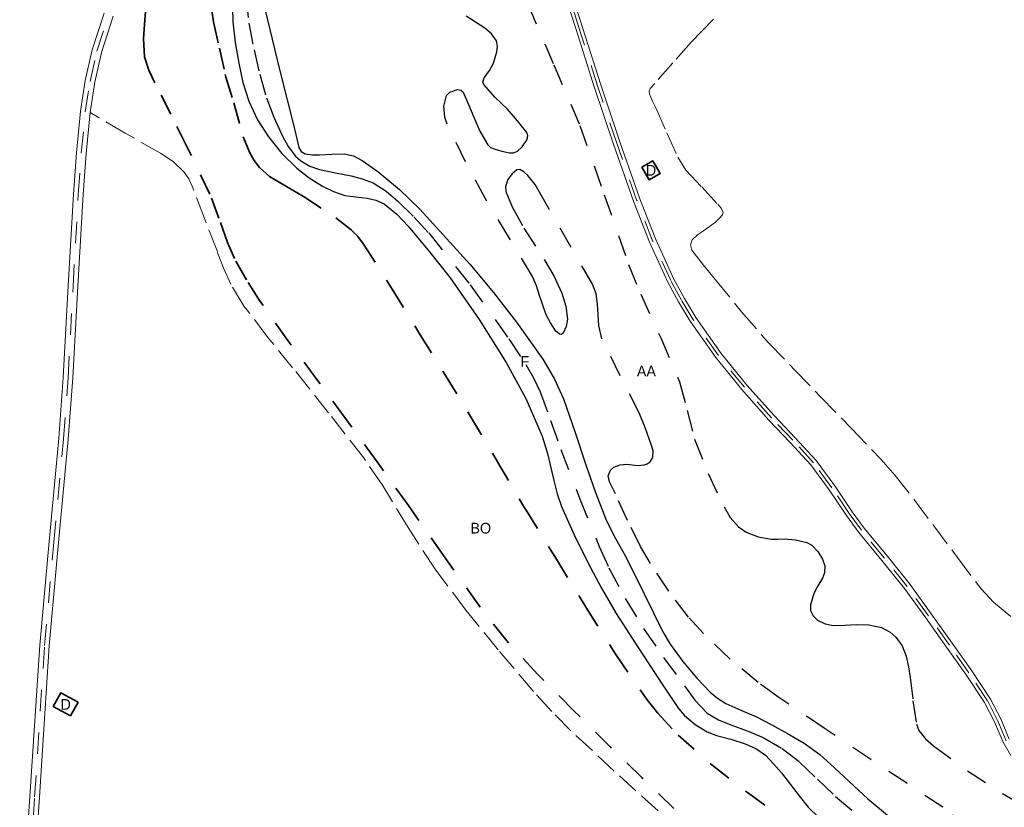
# Model space of a CAD drawing. Header units: metres. Extents: x 397317 to 400830, y 4588008 to 4590370.
# Tile 46 of 88: x 399270 to 399500, y 4588261 to 4588445. Entities that reach past the tile are written whole.
import ezdxf
from ezdxf.enums import TextEntityAlignment as Align

# ---------------------------------------------------------------- set-up
doc = ezdxf.new("R2010")
doc.units = ezdxf.units.M
doc.header["$MEASUREMENT"] = 0
doc.linetypes.add('bt5mv20_nopinta', pattern=[10, 5, -5])
doc.linetypes.add('bt5mv20_tlin1', pattern=[7, 5.25, -1.75])
for name, color, linetype, lineweight in [('ARB01_CN', 7, 'Continuous', 15), ('ARB01_LN', 7, 'Continuous', 15), ('COB01_CN', 7, 'Continuous', 15), ('COB01_LN', 7, 'Continuous', 15), ('EDI01_CN', 7, 'Continuous', 15), ('EDI01_LN', 7, 'Continuous', 15), ('FLU06_LN', 7, 'Continuous', 15), ('MAI01_CN', 7, 'Continuous', 15), ('MAI01_LN', 7, 'Continuous', 15), ('PAR01_LN', 7, 'Continuous', 15), ('VIA16_LN', 7, 'Continuous', 15), ('VIA19_LN', 7, 'Continuous', 15)]:
    doc.layers.add(name, color=color, linetype=linetype, lineweight=lineweight)
doc.styles.add('034', font='txt')

msp = doc.modelspace()

# ---------------------------------------------------------------- linework, layer by layer
at = {"layer": 'ARB01_LN', "color": 3, "linetype": 'bt5mv20_nopinta', "lineweight": 25}
for points in [[(399388.37, 4588448.35, 121.52), (399394.45, 4588434.2, 121.52), (399400.51, 4588420.06, 121.51), (399406.23, 4588403.84, 121.39), (399411.88, 4588387.59, 121.26), (399414.72, 4588380.68, 121.25), (399419.39, 4588370.47, 121.27), (399423.77, 4588360.16, 121.23), (399425.61, 4588353.52, 121.16), (399427.32, 4588346.82, 121.08), (399430.47, 4588338.81, 120.97), (399434.2, 4588331, 120.9), (399435.61, 4588328.52, 120.9), (399437.59, 4588326.33, 120.9), (399439.36, 4588325.11, 120.9), (399442.2, 4588323.97, 120.9), (399445.18, 4588323.46, 120.9), (399446.72, 4588323.47, 120.9), (399448.27, 4588323.51, 120.9), (399450.91, 4588323.31, 120.88), (399453.53, 4588322.67, 120.84), (399454.71, 4588322.02, 120.82), (399456.09, 4588320.59, 120.78), (399457.19, 4588318.81, 120.73), (399457.72, 4588317.19, 120.69), (399457.68, 4588315.6, 120.64), (399457.22, 4588314.37, 120.6), (399456.11, 4588312.58, 120.53)], [(399378.29, 4588442.76, 120.87), (399376.14, 4588444.18, 120.87), (399373.98, 4588445.58, 120.87)], [(399425.92, 4588305.2, 120.25), (399421.28, 4588311.3, 120.25), (399417.02, 4588317.76, 120.25), (399414.71, 4588321.73, 120.25), (399411.66, 4588327.84, 120.25), (399408.81, 4588334.03, 120.25), (399407.41, 4588336.82, 120.25), (399407.13, 4588338.24, 120.25), (399407.64, 4588339.57, 120.25), (399408.48, 4588340.29, 120.27), (399409.96, 4588340.82, 120.32), (399411.52, 4588340.98, 120.38), (399412.75, 4588340.84, 120.41), (399413.98, 4588340.68, 120.43), (399415.5, 4588340.77, 120.43), (399416.24, 4588341.01, 120.43), (399416.95, 4588341.53, 120.43), (399417.55, 4588342.49, 120.43), (399417.61, 4588344.05, 120.43), (399417.18, 4588345.56, 120.43), (399415.88, 4588349.28, 120.43), (399414.39, 4588352.96, 120.43), (399409.96, 4588361.6, 120.5), (399405.65, 4588370.24, 120.65), (399404.91, 4588373.37, 120.74), (399404.67, 4588378.34, 120.92), (399404.34, 4588380.74, 120.99), (399403.49, 4588382.97, 121.03), (399398.42, 4588391.74, 121.06), (399393.34, 4588400.49, 121.07), (399391.72, 4588403.37, 121.07), (399390.06, 4588406.26, 121.07), (399388.4, 4588408.41, 121.07), (399387.43, 4588409.26, 121.07), (399386.49, 4588409.8, 121.07), (399385.79, 4588409.73, 121.06), (399384.69, 4588408.78, 121.03), (399383.69, 4588407.43, 121), (399383.14, 4588405.84, 120.97), (399383.24, 4588404.62, 120.94), (399384.68, 4588401.09, 120.86), (399387.45, 4588396.05, 120.76), (399392.21, 4588388.73, 120.64), (399394.44, 4588384.93, 120.58), (399396.33, 4588380.89, 120.51), (399397.26, 4588377.86, 120.38), (399397.59, 4588374.8, 120.26), (399397.32, 4588373.12, 120.29), (399396.63, 4588371.59, 120.33), (399396.21, 4588371.25, 120.33), (399395.77, 4588371.31, 120.33), (399394.93, 4588372.02, 120.33), (399393.66, 4588373.93, 120.33), (399392.67, 4588375.84, 120.33), (399391.11, 4588380.39, 120.34), (399390.41, 4588382.64, 120.35), (399389.45, 4588384.78, 120.36), (399384, 4588393.83, 120.4), (399378.51, 4588402.9, 120.45), (399373.84, 4588411.57, 120.67), (399369.5, 4588420.36, 120.88), (399368.94, 4588421.96, 120.88), (399368.77, 4588424.56, 120.89), (399369.39, 4588427.07, 120.89), (399370.14, 4588427.87, 120.89), (399371.93, 4588428.44, 120.89), (399372.74, 4588428.32, 120.89), (399373.26, 4588427.86, 120.89), (399374.5, 4588424.95, 120.89), (399375.74, 4588422.02, 120.89), (399377.18, 4588418.74, 120.88), (399379, 4588415.53, 120.87), (399379.67, 4588414.92, 120.87), (399380.93, 4588414.41, 120.87), (399382.26, 4588414.09, 120.87), (399384.1, 4588413.65, 120.87), (399385.03, 4588413.68, 120.87), (399385.94, 4588414.07, 120.87), (399387.06, 4588415.04, 120.87), (399388.22, 4588416.8, 120.87), (399388.36, 4588417.67, 120.87), (399388.09, 4588418.45, 120.87), (399385.94, 4588421.17, 120.87), (399383.58, 4588423.85, 120.87), (399380.69, 4588426.68, 120.87), (399378.08, 4588429.6, 120.87), (399377.88, 4588430.16, 120.87), (399378.17, 4588431.21, 120.87), (399379.37, 4588432.9, 120.87), (399380.35, 4588434.62, 120.87), (399381.1, 4588437.24, 120.87), (399381.26, 4588438.56, 120.87), (399381.02, 4588439.81, 120.87), (399379.87, 4588441.44, 120.87), (399378.29, 4588442.76, 120.87)], [(399456.11, 4588312.58, 120.53), (399455.17, 4588310.77, 120.47), (399454.42, 4588308.14, 120.43), (399454.42, 4588306.78, 120.41), (399455.01, 4588305.53, 120.39), (399456.03, 4588304.55, 120.35), (399457.79, 4588303.65, 120.26), (399459.7, 4588303.31, 120.21), (399462.38, 4588303.38, 120.19), (399465.06, 4588303.5, 120.18), (399468.01, 4588303.42, 120.16), (399470.95, 4588302.84, 120.13), (399472.99, 4588301.74, 120.1), (399474.29, 4588300.6, 120.07), (399475.82, 4588298.5, 120.03), (399476.74, 4588296.13, 119.99), (399477.25, 4588293.63, 119.95), (399477.66, 4588291.12, 119.92), (399478.32, 4588285.68, 119.91), (399479.15, 4588280.25, 119.92), (399479.72, 4588278.75, 119.92), (399481.22, 4588276.81, 119.93), (399483.11, 4588275.16, 119.93), (399491.04, 4588269.36, 120.15), (399499.24, 4588264.09, 120.3), (399509.28, 4588258.22, 120.14)], [(399491.42, 4588255.86, 119.66), (399485.29, 4588260.85, 119.77), (399476.87, 4588266.43, 119.73), (399468.45, 4588272.01, 119.69), (399457.6, 4588279.29, 119.68), (399446.79, 4588286.64, 119.74), (399442.18, 4588289.99, 119.84), (399435.62, 4588295.46, 120.1), (399429.39, 4588301.4, 120.25), (399425.92, 4588305.2, 120.25)]]:
    msp.add_polyline3d(points, dxfattribs=at)
at = {"layer": 'COB01_LN', "color": 92, "linetype": 'bt5mv20_nopinta', "lineweight": 35}
for points in [[(399376.88, 4588308, 122.26), (399368.66, 4588319.65, 122.05), (399360.46, 4588331.3, 121.82), (399353.14, 4588341.48, 121.78), (399345.8, 4588351.65, 121.87), (399339.07, 4588360.76, 122.09), (399332.31, 4588369.84, 122.3), (399325.72, 4588379.2, 122.45), (399322.66, 4588384.04, 122.53), (399319.83, 4588389.03, 122.61), (399318.18, 4588392.69, 122.67), (399316.22, 4588398.38, 122.76), (399314.11, 4588404, 122.89), (399309.63, 4588413.31, 123.2), (399308.65, 4588415.32, 123.27), (399304.95, 4588422.66, 123.46), (399301.26, 4588430, 123.64), (399299.83, 4588432.97, 123.67), (399298.85, 4588436.11, 123.64), (399298.59, 4588440.39, 123.6), (399298.88, 4588444.67, 123.52), (399299.65, 4588453.29, 123.29)], [(399314.57, 4588446.93, 120.73), (399314.92, 4588444.23, 120.8), (399316.31, 4588438.08, 121.07)], [(399316.31, 4588438.08, 121.07), (399317.7, 4588431.93, 121.34), (399317.85, 4588431.36, 121.32), (399319.72, 4588425.33, 121.07), (399321.88, 4588417.43, 120.61), (399323.39, 4588413.67, 120.36), (399324.41, 4588411.89, 120.26), (399325.68, 4588410.22, 120.18), (399328.02, 4588408.13, 120.09), (399332, 4588405.82, 119.99), (399335.95, 4588403.48, 119.93), (399343.53, 4588398.47, 119.87), (399347.08, 4588395.72, 119.85), (399348.63, 4588394.14, 119.84), (399349.99, 4588392.37, 119.84), (399356.7, 4588381.82, 119.93), (399363.23, 4588371.2, 120.01), (399369.12, 4588361.66, 119.83), (399375, 4588352.12, 119.61), (399381.31, 4588341.47, 119.63), (399387.57, 4588330.79, 119.62), (399387.98, 4588330.23, 119.61), (399395.03, 4588318.78, 119.86), (399402.07, 4588307.33, 120.1), (399408.9, 4588296.51, 120.08), (399416.2, 4588285.94, 119.83), (399418.69, 4588282.79, 119.75), (399423.46, 4588277.69, 119.62), (399431.35, 4588270.74, 119.42), (399439.65, 4588264.25, 119.21), (399450.14, 4588256.65, 118.95)], [(399422.44, 4588260.54, 121.09), (399415.05, 4588267.69, 121.39), (399407.7, 4588274.89, 121.67), (399399.14, 4588283.36, 121.92), (399390.64, 4588291.91, 122.11), (399383.45, 4588299.69, 122.23), (399376.88, 4588308, 122.26)]]:
    msp.add_polyline3d(points, dxfattribs=at)
at = {"layer": 'EDI01_LN', "color": 1, "linetype": 'Continuous', "lineweight": 35}
for points in [[(399414.98, 4588410.3, 123.22), (399416.72, 4588407.36, 123.2), (399419.29, 4588408.88, 123.2), (399417.55, 4588411.82, 123.22), (399414.98, 4588410.3, 123.22)], [(399281.53, 4588282.16, 124.75), (399277.52, 4588284.38, 124.75), (399279.3, 4588287.59, 124.75), (399283.31, 4588285.37, 124.75), (399281.53, 4588282.16, 124.75)]]:
    msp.add_polyline3d(points, dxfattribs=at)
at = {"layer": 'FLU06_LN', "color": 202, "linetype": 'bt5mv20_nopinta', "lineweight": 25}
msp.add_polyline3d([(399322.56, 4588450.23, 117.01), (399323.19, 4588443.97, 116.91), (399324.4, 4588437.72, 116.81), (399325.73, 4588432.06, 116.7), (399327.32, 4588426.48, 116.63), (399329.05, 4588421.96, 116.63), (399331.09, 4588417.55, 116.63), (399332.38, 4588415.13, 116.63), (399334.09, 4588412.92, 116.63), (399335.35, 4588411.82, 116.63), (399337.44, 4588410.58, 116.63), (399339.73, 4588409.77, 116.63), (399343.41, 4588409, 116.63), (399347.09, 4588408.26, 116.63), (399349.7, 4588407.6, 116.61), (399352.25, 4588406.68, 116.58), (399355.29, 4588404.75, 116.58), (399357.98, 4588402.36, 116.58), (399361.71, 4588398.75, 116.57), (399365.21, 4588394.95, 116.56), (399374.88, 4588382.84, 116.34), (399383.92, 4588370.25, 116.09), (399387.92, 4588364.23, 116.07), (399389.71, 4588361.12, 116.07), (399391.23, 4588357.86, 116.05), (399393.68, 4588351.15, 115.95), (399396.06, 4588344.42, 115.87), (399400.45, 4588333.04, 115.87), (399405.05, 4588321.73, 115.87), (399407.31, 4588316.78, 115.87), (399411.13, 4588309.57, 115.87), (399415.39, 4588302.59, 115.87), (399420.05, 4588295.83, 115.87), (399424.93, 4588289.22, 115.87), (399427.38, 4588285.84, 115.87), (399430.25, 4588282.78, 115.87), (399432.92, 4588281.23, 115.87), (399435.78, 4588280.08, 115.87), (399439.57, 4588278.67, 115.87), (399443.33, 4588277.17, 115.87), (399447.77, 4588274.58, 115.87), (399451.82, 4588271.4, 115.87), (399456.02, 4588267.37, 115.85), (399460.23, 4588263.39, 115.82), (399470.46, 4588254.68, 115.78)], dxfattribs=at)
at = {"layer": 'MAI01_LN', "color": 150, "linetype": 'Continuous', "lineweight": 25}
for points in [[(399319.38, 4588447.46, 117.16), (399319.43, 4588444.25, 117.12), (399319.97, 4588439.42, 117.01), (399320.83, 4588434.59, 116.93), (399321.83, 4588430.1, 116.91), (399323.22, 4588425.7, 116.9), (399325.23, 4588421.4, 116.9), (399327.81, 4588417.38, 116.9), (399330.9, 4588413.54, 116.87), (399334.41, 4588410.09, 116.84), (399337.3, 4588407.85, 116.82), (399340.41, 4588405.92, 116.8), (399342.94, 4588404.65, 116.79), (399345.58, 4588403.72, 116.79), (399348.22, 4588403.38, 116.79), (399350.87, 4588403.11, 116.79), (399352.89, 4588402.61, 116.77), (399354.79, 4588401.74, 116.75), (399357.8, 4588399.31, 116.75), (399360.39, 4588396.52, 116.75), (399365.42, 4588390.57, 116.75), (399370.2, 4588384.44, 116.75), (399376.98, 4588374.72, 116.73), (399383.31, 4588364.69, 116.67), (399387.87, 4588356.26, 116.46), (399391.71, 4588347.49, 116.27), (399392.99, 4588343.42, 116.27), (399394.4, 4588337.16, 116.26), (399395.2, 4588334.06, 116.26), (399396.26, 4588331.05, 116.26), (399399.19, 4588324.46, 116.26), (399402.41, 4588318.01, 116.26), (399405.6, 4588311.98, 116.26), (399409, 4588306.09, 116.26), (399412.78, 4588300.2, 116.26), (399416.6, 4588294.35, 116.26), (399420.05, 4588289.12, 116.26), (399423.58, 4588283.93, 116.26), (399424.96, 4588282.26, 116.26), (399427.45, 4588280.16, 116.26), (399430.29, 4588278.48, 116.26), (399432.45, 4588277.62, 116.26), (399435.81, 4588276.73, 116.26), (399439.11, 4588275.66, 116.26), (399441.62, 4588274.54, 116.26), (399443.87, 4588273.01, 116.26), (399445.77, 4588270.99, 116.26), (399447.58, 4588268.9, 116.26), (399451.74, 4588263.48, 116.26), (399453.88, 4588260.83, 116.26), (399456.3, 4588258.45, 116.26)], [(399326.95, 4588447.32, 117.08), (399330.38, 4588433.15, 116.97), (399333.93, 4588419, 116.88), (399334.4, 4588416.94, 116.88), (399334.88, 4588414.88, 116.88), (399335.43, 4588413.95, 116.88), (399336.38, 4588413.42, 116.87), (399338.04, 4588413.23, 116.85), (399339.7, 4588413.22, 116.83), (399342.59, 4588413.37, 116.79), (399345.47, 4588413.43, 116.76), (399347.63, 4588412.94, 116.76), (399349.65, 4588411.88, 116.76), (399353.34, 4588409.28, 116.74), (399358.4, 4588405.12, 116.7), (399363.1, 4588400.53, 116.65), (399374.82, 4588387.66, 116.37), (399380.37, 4588381.02, 116.23), (399385.72, 4588374.12, 116.14), (399391.88, 4588365.49, 116.09), (399394.55, 4588360.97, 116.07), (399396.72, 4588356.19, 116.05), (399399.31, 4588348.63, 116.01), (399401.83, 4588341.05, 115.98), (399404.16, 4588334.34, 115.97), (399406.73, 4588327.71, 115.97), (399408.87, 4588323.57, 115.97), (399411.15, 4588319.5, 115.97), (399415.52, 4588310.65, 115.97), (399419.93, 4588301.8, 115.97), (399421.63, 4588298.91, 115.97), (399424.59, 4588294.85, 115.97), (399427.86, 4588290.96, 115.97), (399430.98, 4588287.71, 115.97), (399432.7, 4588286.3, 115.97), (399434.58, 4588285.1, 115.97), (399438.1, 4588283.53, 115.97), (399441.63, 4588282.01, 115.97), (399445.35, 4588280.06, 115.97), (399449.03, 4588278.03, 115.97), (399452.91, 4588275.78, 115.97), (399456.55, 4588273.19, 115.97), (399460.03, 4588270.03, 115.97), (399463.45, 4588266.83, 115.97), (399467.81, 4588262.79, 115.97), (399472.38, 4588259, 115.97)]]:
    msp.add_polyline3d(points, dxfattribs=at)
at = {"layer": 'PAR01_LN', "color": 3, "linetype": 'bt5mv20_tlin1', "lineweight": 15}
for points in [[(399431.7, 4588444.85, 121.44), (399429.09, 4588442.18, 121.51), (399426.52, 4588439.5, 121.54), (399422.27, 4588434.69, 121.54), (399418.02, 4588429.88, 121.53), (399416.92, 4588428.71, 121.51), (399416.7, 4588428.08, 121.51), (399416.79, 4588427.4, 121.5), (399417.51, 4588425.7, 121.5), (399418.3, 4588424, 121.5), (399420.83, 4588418.32, 121.43), (399423.38, 4588412.66, 121.37), (399425.26, 4588409.65, 121.4), (399428.97, 4588405.72, 121.51), (399432.73, 4588401.67, 121.58), (399433.5, 4588400.71, 121.58), (399433.97, 4588399.75, 121.58), (399433.83, 4588399.16, 121.58), (399433.07, 4588398.3, 121.58), (399432.16, 4588397.46, 121.58), (399429.38, 4588395.42, 121.55), (399427.97, 4588394.5, 121.53), (399426.75, 4588393.35, 121.52), (399426.32, 4588392.15, 121.52), (399426.65, 4588390.94, 121.52), (399429.4, 4588387.46, 121.46), (399432.22, 4588384.02, 121.39), (399438.3, 4588376.52, 121.39), (399444.63, 4588369.24, 121.39), (399450.64, 4588363.02, 121.32), (399456.67, 4588356.8, 121.2), (399463.81, 4588349.42, 120.95), (399470.93, 4588342.03, 120.7), (399474.2, 4588338.34, 120.61), (399478.74, 4588332.49, 120.51), (399483.19, 4588326.56, 120.44), (399488.71, 4588319.19, 120.47), (399494.24, 4588311.83, 120.47), (399497.16, 4588308.75, 120.39), (399502.1, 4588304.64, 120.22)], [(399418.8, 4588259.97, 121.03), (399408.56, 4588269.29, 121.19), (399398.42, 4588278.72, 121.35), (399393.94, 4588283.21, 121.39), (399389.67, 4588287.9, 121.39), (399381.45, 4588297.59, 121.41), (399373.9, 4588306.87, 121.49), (399366.7, 4588316.41, 121.58), (399360.4, 4588326.15, 121.65), (399354.38, 4588336.07, 121.72), (399350.02, 4588342.44, 121.76), (399341.77, 4588352.98, 121.75), (399333.43, 4588363.47, 121.75), (399327.67, 4588370.56, 121.89), (399322.13, 4588377.81, 122.07), (399318.97, 4588383.02, 122.17), (399317.34, 4588386.56, 122.21), (399315.99, 4588390.19, 122.25), (399315.77, 4588390.81, 122.26), (399312.85, 4588398.34, 122.15), (399309.94, 4588405.86, 122.07), (399309.16, 4588407.57, 122.07), (399308.09, 4588409.14, 122.07), (399305.48, 4588411.61, 122.07), (399302.53, 4588413.56, 122.07), (399294.32, 4588418.3, 122.07), (399286.11, 4588423.05, 122.07)]]:
    msp.add_polyline3d(points, dxfattribs=at)
at = {"layer": 'VIA16_LN', "color": 42, "linetype": 'bt5mv20_nopinta', "lineweight": 15}
for points in [[(399500.11, 4588276.39, 119.36), (399498.1, 4588281.13, 119.6), (399495.76, 4588285.69, 119.79), (399491.38, 4588292.25, 119.83), (399486.85, 4588298.7, 119.86), (399481.95, 4588305.58, 120.11), (399476.99, 4588312.41, 120.41), (399471.7, 4588319.01, 120.72), (399466.31, 4588325.53, 120.98), (399463.43, 4588329.41, 121), (399459.41, 4588335.46, 120.9), (399455.12, 4588341.3, 120.83), (399450.25, 4588346.59, 120.82), (399445.28, 4588351.79, 120.85), (399438.94, 4588358.91, 120.9), (399432.91, 4588366.33, 120.95), (399426.93, 4588374.81, 120.97), (399424.24, 4588379.25, 120.98), (399421.78, 4588383.84, 121), (399417.52, 4588393.14, 121.11), (399413.78, 4588402.66, 121.21), (399409.12, 4588415.96, 121.29), (399404.65, 4588429.32, 121.36), (399400.39, 4588442.68, 121.44), (399397.95, 4588450.41, 121.48)], [(399270.79, 4588227.98, 122.54), (399273.16, 4588263.3, 122.4), (399275.47, 4588298.62, 122.26), (399277.64, 4588322.77, 122.25), (399279.91, 4588346.91, 122.26), (399280.98, 4588361.16, 122.23), (399282.15, 4588382.56, 122.14), (399283.35, 4588403.97, 122.07), (399284.06, 4588413.61, 122.06), (399285, 4588423.23, 122.07), (399286.1, 4588430.36, 122.09), (399287.7, 4588437.41, 122.12), (399290.48, 4588445.95, 122.19)]]:
    msp.add_polyline3d(points, dxfattribs=at)
at = {"layer": 'VIA19_LN', "color": 7, "linetype": 'Continuous', "lineweight": 15}
for points in [[(399501.17, 4588272.93, 119.25), (399499.39, 4588276.03, 119.36), (399497.37, 4588280.79, 119.6), (399495.07, 4588285.28, 119.79), (399490.72, 4588291.8, 119.83), (399486.19, 4588298.24, 119.86), (399481.3, 4588305.11, 120.11), (399476.35, 4588311.92, 120.41), (399471.08, 4588318.5, 120.72), (399465.68, 4588325.03, 120.98), (399462.77, 4588328.95, 121), (399458.75, 4588335, 120.9), (399454.5, 4588340.79, 120.83), (399449.67, 4588346.04, 120.82), (399444.69, 4588351.25, 120.85), (399438.33, 4588358.39, 120.9), (399432.27, 4588365.85, 120.95), (399426.26, 4588374.37, 120.97), (399423.54, 4588378.86, 120.98), (399421.06, 4588383.48, 121), (399416.78, 4588392.83, 121.11), (399413.03, 4588402.38, 121.21), (399408.36, 4588415.7, 121.29), (399403.89, 4588429.07, 121.36), (399399.63, 4588442.44, 121.44), (399397.18, 4588450.17, 121.48)], [(399500.83, 4588276.74, 119.36), (399498.82, 4588281.47, 119.6), (399496.45, 4588286.1, 119.79), (399492.04, 4588292.71, 119.83), (399487.51, 4588299.16, 119.86), (399482.6, 4588306.05, 120.11), (399477.63, 4588312.9, 120.41), (399472.32, 4588319.52, 120.72), (399466.94, 4588326.03, 120.98), (399464.09, 4588329.87, 121), (399460.07, 4588335.92, 120.9), (399455.74, 4588341.81, 120.83), (399450.84, 4588347.14, 120.82), (399445.87, 4588352.33, 120.85), (399439.55, 4588359.43, 120.9), (399433.55, 4588366.81, 120.95), (399427.6, 4588375.25, 120.97), (399424.94, 4588379.65, 120.98), (399422.5, 4588384.2, 121), (399418.26, 4588393.46, 121.11), (399414.53, 4588402.94, 121.21), (399409.87, 4588416.22, 121.29), (399405.41, 4588429.57, 121.36), (399401.16, 4588442.92, 121.44), (399398.72, 4588450.65, 121.48)], [(399269.67, 4588228.06, 122.54), (399272.05, 4588263.37, 122.4), (399274.35, 4588298.71, 122.26), (399276.52, 4588322.87, 122.25), (399278.79, 4588347, 122.26), (399279.86, 4588361.23, 122.23), (399281.03, 4588382.63, 122.14), (399282.23, 4588404.04, 122.07), (399282.94, 4588413.7, 122.06), (399283.89, 4588423.37, 122.07), (399285, 4588430.57, 122.09), (399286.62, 4588437.71, 122.12), (399289.41, 4588446.31, 122.19)], [(399291.54, 4588445.6, 122.19), (399288.78, 4588437.11, 122.12), (399287.2, 4588430.15, 122.09), (399286.11, 4588423.09, 122.07), (399285.18, 4588413.51, 122.06), (399284.47, 4588403.9, 122.07), (399283.27, 4588382.5, 122.14), (399282.1, 4588361.09, 122.23), (399281.03, 4588346.82, 122.26), (399278.75, 4588322.67, 122.25), (399276.59, 4588298.53, 122.26), (399274.28, 4588263.22, 122.4), (399271.91, 4588227.9, 122.54)]]:
    msp.add_polyline3d(points, dxfattribs=at)

# ---------------------------------------------------------------- texts
at = {"layer": 'ARB01_CN', "color": 251, "linetype": 'Continuous', "lineweight": 0, "style": '034'}
msp.add_text('AA', height=2.5, dxfattribs=at).set_placement((399416.06, 4588362.69), align=Align.MIDDLE_CENTER)
at = {"layer": 'COB01_CN', "color": 251, "linetype": 'Continuous', "lineweight": 0, "style": '034'}
msp.add_text('BO', height=2.5, dxfattribs=at).set_placement((399377.37, 4588326.02), align=Align.MIDDLE_CENTER)
at = {"layer": 'EDI01_CN', "color": 251, "linetype": 'Continuous', "lineweight": 0, "style": '034'}
for p in [(399417.14, 4588409.59), (399280.41, 4588284.87)]:
    msp.add_text('D', height=2.5, dxfattribs=at).set_placement(p, align=Align.MIDDLE_CENTER)
at = {"layer": 'MAI01_CN', "color": 251, "linetype": 'Continuous', "lineweight": 0, "style": '034'}
msp.add_text('F', height=2.5, dxfattribs=at).set_placement((399387.68, 4588364.96), align=Align.MIDDLE_CENTER)

doc.saveas('drawing.dxf')
